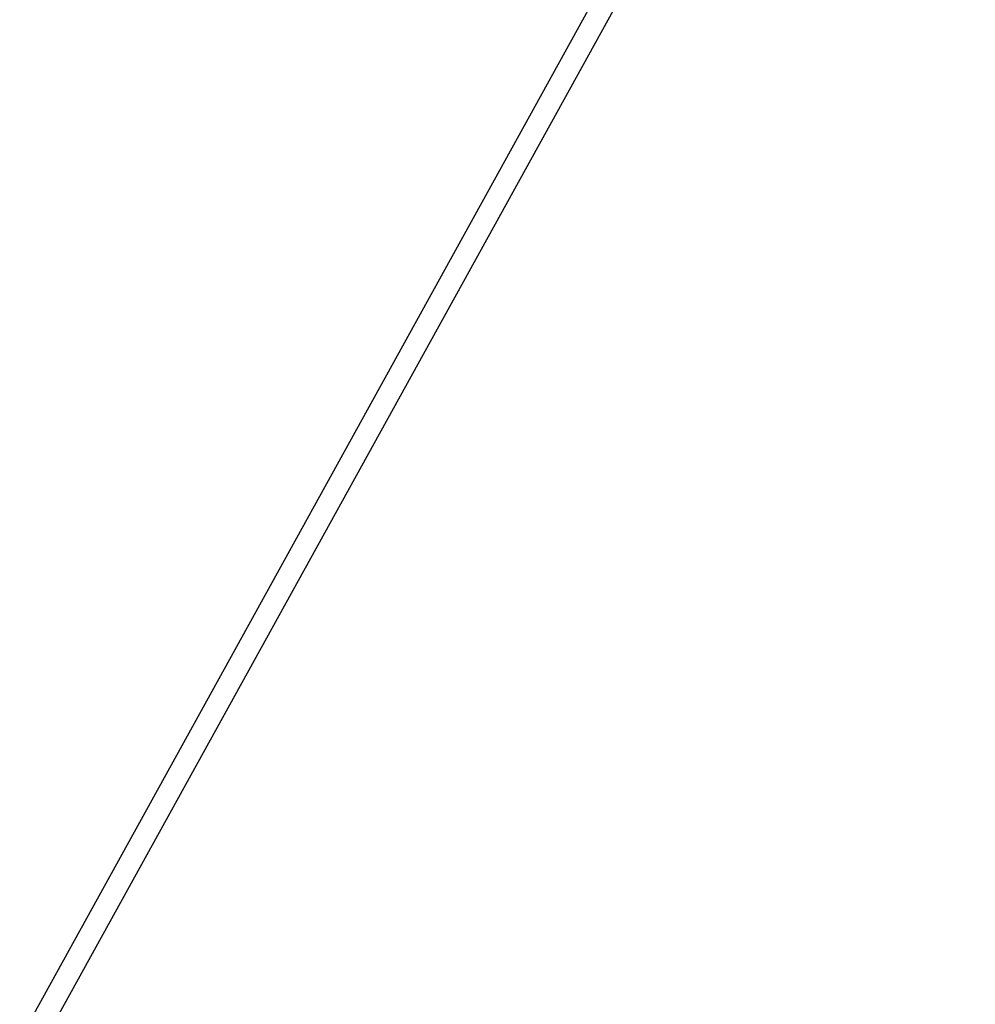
# Model space of a CAD drawing. Header units: millimetres. Extents: x -325 to 325, y -295 to 295.
# Tile 126 of 256: x -64.62 to -64.039, y -192.643 to -192.044. Entities that reach past the tile are written whole.
import ezdxf

# ---------------------------------------------------------------- set-up
doc = ezdxf.new("R2010")
doc.units = ezdxf.units.MM
doc.layers.add('Default', color=7, linetype='Continuous', true_color=0x000000)

msp = doc.modelspace()

# ---------------------------------------------------------------- linework, layer by layer
at = {"layer": 'Default', "extrusion": (-0.25, -0.433013, 0.866025)}
msp.add_lwpolyline([(-39.90704, -106.18537), (-39.70892, -107.46906), (-39.47014, -108.74262), (-39.1914, -110.00414), (-38.87351, -111.25179), (-38.5174, -112.48379), (-38.12409, -113.69844), (-37.6947, -114.89412), (-37.23045, -116.06932), (-36.73261, -117.22261), (-36.20255, -118.35264), (-35.64169, -119.4582), (-35.0515, -120.53816), (-34.43351, -121.5915), (-33.78926, -122.61731), (-33.12033, -123.61481), (-32.42832, -124.58329), (-31.71483, -125.52218), (-30.98148, -126.43098), (-30.22986, -127.30933), (-29.46155, -128.15694), (-28.67814, -128.97363), (-27.88115, -129.7593), (-27.07209, -130.51395), (-26.25245, -131.23765), (-25.42366, -131.93055), (-24.5871, -132.59287), (-23.74412, -133.22491), (-22.89601, -133.82701), (-22.04401, -134.39958), (-21.1893, -134.94308), (-20.33302, -135.458), (-19.47625, -135.9449), (-18.57217, -136.42923), (-17.6427, -136.89689), (-16.68798, -137.34653), (-15.70821, -137.77676), (-14.70368, -138.18618), (-13.67475, -138.57336), (-12.62189, -138.93685), (-11.54565, -139.2752), (-10.44669, -139.58695), (-9.32575, -139.87065), (-8.18368, -140.12484), (-7.02144, -140.3481), (-5.8401, -140.53904), (-4.64082, -140.69628), (-3.42487, -140.81851), (-2.19364, -140.90446), (-0.94861, -140.95292), (0.30863, -140.96277), (1.57641, -140.93294), (2.85294, -140.86249), (4.13637, -140.75056), (5.42475, -140.59639), (6.71607, -140.39935), (8.00825, -140.15894), (9.29915, -139.87477), (10.5866, -139.54662), (11.86837, -139.17437), (13.14225, -138.75809), (14.40598, -138.29798), (15.65732, -137.79438), (16.89405, -137.2478), (18.11397, -136.6589), (19.31492, -136.02847), (20.49479, -135.35748), (21.65156, -134.64701), (22.78326, -133.89828), (23.88802, -133.11265), (24.96406, -132.2916), (26.00973, -131.43671), (27.02347, -130.54966), (28.00386, -129.63223), (28.94961, -128.68628), (29.85955, -127.71372), (30.73267, -126.71654), (31.56809, -125.69676), (32.36507, -124.65642), (33.12302, -123.5976), (33.84148, -122.52238), (34.52014, -121.43283), (35.15882, -120.33102), (35.75748, -119.21896), (36.31619, -118.09868), (36.83516, -116.97211), (37.3147, -115.84117), (37.75525, -114.7077), (38.15731, -113.57348), (38.52151, -112.44022), (38.84855, -111.30955), (39.13921, -110.18302), (39.39433, -109.06212), (39.61483, -107.94822), (39.80167, -106.84262), (39.95586, -105.74654), (40.07844, -104.66111)], dxfattribs=at)
at = {"layer": 'Default'}
for points in [[(-69.81072, -202.05585, 102.62265), (-68.11495, -198.98974, 103.32534), (-66.49663, -196.06164, 104.08236), (-64.88535, -193.14477, 104.93415), (-63.34426, -190.35257, 105.85542), (-62.57888, -188.96524, 106.35683), (-61.82861, -187.60488, 106.87942), (-61.09301, -186.27046, 107.42382), (-60.37164, -184.96097, 107.99067), (-59.66394, -183.67537, 108.58066), (-58.96915, -182.41242, 109.19461), (-58.28649, -181.17083, 109.83341), (-57.61518, -179.94929, 110.49792)], [(-60.04088, -184.38855, 106.77805), (-61.17232, -186.44267, 105.90475), (-62.34071, -188.56229, 105.08401), (-63.54851, -190.75115, 104.31325), (-64.79728, -193.0126, 103.59034), (-66.69196, -196.44201, 102.6187), (-68.64491, -199.9744, 101.75152), (-69.99231, -202.41022, 101.22061)]]:
    msp.add_polyline3d(points, dxfattribs=at)

doc.saveas('drawing.dxf')
